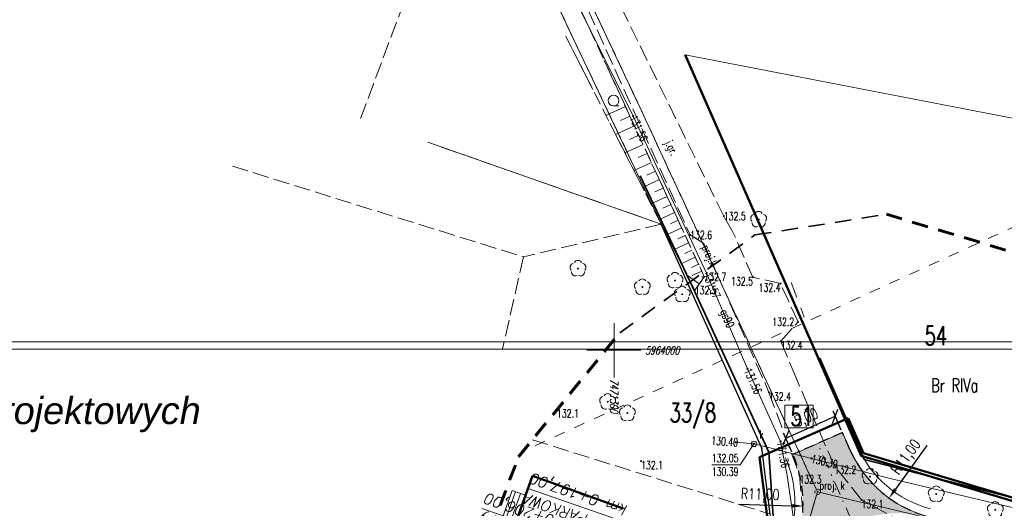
# Model space of a CAD drawing. Header units: metres. Extents: x 7471162 to 7473271, y 5962027 to 5964034.
# Tile 51 of 75: x 7471955 to 7472045, y 5963882 to 5963927. Entities that reach past the tile are written whole.
import ezdxf
from ezdxf.enums import TextEntityAlignment as Align

# ---------------------------------------------------------------- set-up
doc = ezdxf.new("R2010")
doc.units = ezdxf.units.M
doc.header["$MEASUREMENT"] = 0
for name, pattern in [('1', [0]), ('2_1', [0]), ('2_BUBZ02', [1.75, 1.25, -0.5]), ('2_BUBZ02G', [1.75, 1.25, -0.5]), ('2_KTJZ01', [2, 1.5, -0.5]), ('2_KTOK02', [2.5, 1.5, -1]), ('2_KTOK05_01', [7.5, 7.5]), ('2_PTTL', [1.5, 1, -0.5]), ('3_1', [0]), ('3_EGBB01', [0]), ('3_EGBS10', [0]), ('4', [2.5, 1.5, -1]), ('4_1', [0]), ('4_SUPB_P_01', [2.5, 2, -0.5]), ('4_SUPE04', [2, 1, -1]), ('4_SUPE_01', [0]), ('4_SUPG_01', [0]), ('4_SUPK_01', [0]), ('4_SUPK_P_01', [2.5, 2, -0.5]), ('DASHDOTX2', [50.8, 25.4, -12.7, 0, -12.7]), ('DASHED2', [9.525, 6.35, -3.175]), ('GDE', [0]), ('GUK', [2, 1.5, -0.5])]:
    doc.linetypes.add(name, pattern=pattern)
doc.layers.get('0').update_dxf_attribs({"color": 250, "linetype": 'CONTINUOUS', "lineweight": 100})
doc.layers.get('Defpoints').update_dxf_attribs({"linetype": 'CONTINUOUS'})
for name, color, linetype in [('#granica_inwestycji', 40, 'CONTINUOUS'), ('00_osie_zjazdy', 7, 'CONTINUOUS'), ('01_granica pasa', 3, 'CONTINUOUS'), ('01_krawedzie', 7, 'CONTINUOUS'), ('dr_uchwyty', 7, 'CONTINUOUS')]:
    doc.layers.add(name, color=color, linetype=linetype)
for name, color, linetype, lineweight in [('01_krawedzie pobocza', 6, 'CONTINUOUS', 0), ('01_wymiary', 7, 'CONTINUOUS', 0), ('111opisy', 7, 'CONTINUOUS', 25), ('BUBZ_L_1', 7, '2_BUBZ02', 18), ('dr_elem_krawężnik_najazdowy_15x25', 6, 'CONTINUOUS', 30), ('dr_elem_krawężnik_wtopiony_12x25', 5, 'CONTINUOUS', 30), ('DXF_LINIE_L_2', 7, '1', 0), ('Dzialki', 7, 'GDE', 18), ('EGBB_L_0', 34, '3_EGBB01', 50), ('EGBE_L_3', 7, '3_EGBS10', 18), ('Kontury', 90, 'GUK', 18), ('KTJZ_E_T_0', 7, 'CONTINUOUS', 15), ('KTJZ_L_0', 7, '2_KTJZ01', 18), ('KTOK_L_1', 7, '2_1', 18), ('KTOK_L_4', 7, '2_KTOK05_01', 35), ('LINIE_L_1', 90, '4', 35), ('Numery_dzialek', 7, 'CONTINUOUS', 18), ('Numery_konturow', 90, 'CONTINUOUS', 13), ('OBOP_T_1', 3, 'CONTINUOUS', 18), ('PTTL_L_4', 7, '2_PTTL', 18), ('Punkty', 7, 'CONTINUOUS', 18), ('RTPW_T_0', 7, 'CONTINUOUS', 15), ('SUPE_L_3', 1, '4_SUPE_01', 18), ('SUPG_E_T_2', 7, 'CONTINUOUS', 15), ('SUPG_L_2', 52, '4_SUPG_01', 18), ('SUPK_L_0', 34, '4_SUPK_01', 18), ('SUPP_E_T_4', 34, 'CONTINUOUS', 15), ('SUPP_L_4', 34, '4_SUPK_P_01', 18), ('SUPS_E_T_4', 34, 'CONTINUOUS', 18), ('SUPS_T_4', 34, 'CONTINUOUS', 18), ('SUTG_T_0', 52, 'CONTINUOUS', 18), ('SUTK_T_0', 34, 'CONTINUOUS', 18), ('SUUK_E_T_9', 34, 'CONTINUOUS', 15), ('SUUK_T_2', 34, 'CONTINUOUS', 18), ('TEKSTY_T_4', 7, 'CONTINUOUS', 0)]:
    doc.layers.add(name, color=color, linetype=linetype, lineweight=lineweight)
doc.layers.add('dr_kolor_jezdnia', color=7, linetype='CONTINUOUS', true_color=0xe8e8e8)
doc.styles.add('Opis', font='arial.ttf')
doc.styles.get("Standard").update_dxf_attribs({"font": 'Simplex.SHX', "width": 0.75})
doc.dimstyles.new('ISO-25', dxfattribs={"dimscale": 0.4, "dimtxt": 2.5, "dimasz": 2.5, "dimexe": 1.25, "dimexo": 0.625, "dimtad": 1, "dimzin": 1, "dimtxsty": 'Standard', "dimblk": 'OBLIQUE', "dimcen": 2.5, "dimadec": 0, "dimazin": 0, "dimtfac": 1, "dimtmove": 0, "dimatfit": 3, "dimfxl": 1, "dimarcsym": 0})

# ---------------------------------------------------------------- blocks, each defined once
blk = doc.blocks.new('GRO')
at = {"linetype": 'Continuous'}
blk.add_circle((0, 0), 0.045, dxfattribs=at)
blk = doc.blocks.new('2_OBOP02_01')
at = {"linetype": 'Continuous'}
blk.add_circle((0, 0), 0.045, dxfattribs=at)
for centre, start, end in [((-0.357, 0.116), 102.14447, 221.86002), ((0, 0.375), 30.14012, 149.85988), ((0.357, 0.116), 318.13998, 77.85553), ((-0.22, -0.303), 174.14818, 293.85423), ((0.22, -0.303), 246.14577, 5.85182)]:
    blk.add_arc(centre, 0.375, start, end, dxfattribs=at)
blk = doc.blocks.new('2_PTTL05')
at = {"linetype": 'Continuous'}
blk.add_line((0, -0.5), (0.5, -0.5), dxfattribs=at)
blk.add_circle((0, 0), 0.5, dxfattribs=at)
blk = doc.blocks.new('2_RTPW01')
at = {"linetype": 'Continuous'}
blk.add_circle((0, 0), 0.045, dxfattribs=at)
blk = doc.blocks.new('4_SUUS_P_05')
at = {"linetype": 'Continuous'}
for start, end in [(149.40637, 210.48089), (30.0857, 90.18047), (269.33329, 330.34124)]:
    blk.add_arc((0, 0), 0.25, start, end, dxfattribs=at)
blk = doc.blocks.new('4_SUPS01_04')
at = {"linetype": 'Continuous'}
blk.add_circle((0, 0), 0.0625, dxfattribs=at)
blk = doc.blocks.new('4_SUPS01_05')
at = {"linetype": 'Continuous'}
blk.add_circle((0, 0), 0.0625, dxfattribs=at)
blk = doc.blocks.new('4_SUUS15_05')
at = {"linetype": 'Continuous'}
blk.add_circle((0, 0), 0.25, dxfattribs=at)
blk = doc.blocks.new('_Oblique')
at = {"color": 0, "linetype": 'ByBlock', "lineweight": -2, "transparency": 16777216}
blk.add_line((-0.5, -0.5), (0.5, 0.5), dxfattribs=at)
blk = doc.blocks.new('*D466')
at = {"layer": '01_wymiary', "color": 0, "lineweight": -2}
for p, q in [((7472030.382, 5963889.58), (7472029.618, 5963891.31)), ((7472025.246, 5963888.832), (7472029.82, 5963890.853)), ((7472025.808, 5963887.559), (7472025.044, 5963889.289))]:
    blk.add_line(p, q, dxfattribs=at)
at = {"layer": 'Defpoints', "color": 0, "lineweight": 15}
for p in [(7472029.82, 5963890.853), (7472030.483, 5963889.351), (7472025.909, 5963887.331)]:
    blk.add_point(p, dxfattribs=at)
at = {"layer": '01_wymiary', "color": 0, "lineweight": -2}
for p, rotation in [((7472029.82, 5963890.853), 23.83441067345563), ((7472025.246, 5963888.832), 203.8344106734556)]:
    blk.add_blockref('_Oblique', p, dxfattribs=dict(at, rotation=rotation))
at = {"layer": '01_wymiary', "color": 0, "insert": (7472027.191, 5963890.615), "char_height": 1, "attachment_point": 5, "rotation": 23.83441}
blk.add_mtext('5,00', dxfattribs=at)
blk = doc.blocks.new('*D471')
at = {"layer": '01_wymiary', "color": 0, "lineweight": -2}
blk.add_line((7472038.288, 5963888.144), (7472035.379, 5963884.121), dxfattribs=at)
at = {"layer": '01_wymiary', "color": 0, "lineweight": 15}
blk.add_solid([(7472035.244, 5963884.219), (7472035.514, 5963884.024), (7472034.793, 5963883.311)], dxfattribs=at)
at = {"layer": 'Defpoints', "color": 0, "lineweight": 15}
for p in [(7472041.239, 5963892.224), (7472034.793, 5963883.311)]:
    blk.add_point(p, dxfattribs=at)
at = {"layer": '01_wymiary', "color": 0, "insert": (7472036.442, 5963887.033), "char_height": 1, "attachment_point": 5, "rotation": 54.12512}
blk.add_mtext('R11,00', dxfattribs=at)
blk = doc.blocks.new('*D472')
at = {"layer": '01_wymiary', "color": 0, "lineweight": -2}
blk.add_line((7472020.881, 5963882.738), (7472025.843, 5963882.593), dxfattribs=at)
at = {"layer": '01_wymiary', "color": 0, "lineweight": 15}
blk.add_solid([(7472025.848, 5963882.76), (7472025.838, 5963882.426), (7472026.843, 5963882.564)], dxfattribs=at)
at = {"layer": 'Defpoints', "color": 0, "lineweight": 15}
for p in [(7472015.848, 5963882.886), (7472026.843, 5963882.564)]:
    blk.add_point(p, dxfattribs=at)
at = {"layer": '01_wymiary', "color": 0, "insert": (7472022.887, 5963883.525), "char_height": 1, "attachment_point": 5, "rotation": 358.32283}
blk.add_mtext('R11,00', dxfattribs=at)
blk = doc.blocks.new('uchwyt_prawa')
at = {"layer": 'dr_uchwyty', "lineweight": 0}
blk.add_lwpolyline([(5, 0), (28, 0)], dxfattribs=at)
at = {"layer": 'dr_uchwyty', "lineweight": 0, "oblique": 10}
blk.add_attdef('LINIA1', text='', height=1, dxfattribs=at).set_placement((28, 0.164), align=Align.BOTTOM_RIGHT)
blk.add_attdef('LINIA2', text='', height=1, dxfattribs=at).set_placement((28, -0.5), align=Align.TOP_RIGHT)

msp = doc.modelspace()

# ---------------------------------------------------------------- hatches: boundary and pattern name
at = {"layer": 'dr_kolor_jezdnia', "transparency": 33554687}
h = msp.add_hatch(color=256, dxfattribs=at)
h.dxf.hatch_style = 1
h.paths.add_polyline_path([(7472026.24, 5963879.28), (7472024.351, 5963873.835, -0.392372), (7472038.759, 5963881.502), (7472038.424, 5963881.59, -0.227828), (7472031.178, 5963887.779), (7472030.483, 5963889.351), (7472025.909, 5963887.331, -0.189708)])

# ---------------------------------------------------------------- linework, layer by layer
at = {"layer": '#granica_inwestycji', "lineweight": 50}
msp.add_line((7472022.834, 5963887.065), (7472031.019, 5963890.681), dxfattribs=at)
for points in [[(7472031.019, 5963890.681), (7472032.439, 5963887.452), (7472067.121, 5963877.106), (7472084.458, 5963873.849), (7472090.296, 5963870.414), (7472096.651, 5963868.798), (7472100.226, 5963867.163), (7472115.038, 5963855.923), (7472125.303, 5963843.792), (7472135.867, 5963827.19), (7472143.598, 5963819.182), (7472154.158, 5963812.961)], [(7471905.563, 5963802.117), (7471913.933, 5963800.113), (7471916.807, 5963799.155), (7471931.042, 5963793.121), (7471961.033, 5963786.605), (7471968.832, 5963789.237), (7471979.9, 5963793.176), (7471995.008, 5963802.574), (7471997.949, 5963805.27), (7472001.043, 5963812.759), (7472007.611, 5963828.582), (7472010.128, 5963835.605), (7472013.168, 5963844.115), (7472016.918, 5963854.603), (7472018.857, 5963860.222), (7472020.167, 5963864.012), (7472024.264, 5963875.905), (7472022.834, 5963887.065)]]:
    msp.add_lwpolyline(points, dxfattribs=at)
at = {"color": 0, "linetype": 'Continuous', "lineweight": 15}
msp.add_line((7471909.907, 5963897.037), (7472120.765, 5963897.037), dxfattribs=at)
at = {"color": 1, "linetype": 'Continuous', "lineweight": 18}
msp.add_lwpolyline([(7472025.172, 5963891.865), (7472027.771, 5963891.865), (7472027.771, 5963889.784), (7472025.172, 5963889.784)], close=True, dxfattribs=at)
at = {"layer": '00_osie_zjazdy', "linetype": 'DASHDOTX2', "lineweight": 0, "ltscale": 0.05}
msp.add_line((7472032.404, 5963878.816), (7472028.196, 5963888.341), dxfattribs=at)
at = {"layer": '01_granica pasa', "lineweight": 50}
msp.add_lwpolyline([(7472015.951, 5963924.194), (7472032.221, 5963887.204), (7472067.051, 5963876.814), (7472084.351, 5963873.564), (7472090.181, 5963870.134), (7472096.551, 5963868.514), (7472100.071, 5963866.904), (7472114.831, 5963855.704), (7472125.061, 5963843.614), (7472135.631, 5963827.004), (7472143.411, 5963818.944), (7472154.021, 5963812.694)], dxfattribs=at)
at = {"layer": '01_krawedzie', "lineweight": 0}
for p, q in [((7472030.483, 5963889.351), (7472025.909, 5963887.331)), ((7472031.178, 5963887.779), (7472030.483, 5963889.351))]:
    msp.add_line(p, q, dxfattribs=at)
msp.add_lwpolyline([(7472031.178, 5963887.779, 0.227828), (7472038.424, 5963881.59, 0.020636)], format="xyb", dxfattribs=at)
at = {"layer": '01_krawedzie pobocza'}
msp.add_line((7472031.864, 5963888.082), (7472031.169, 5963889.654), dxfattribs=at)
msp.add_lwpolyline([(7472031.864, 5963888.082, 0.227828), (7472038.616, 5963882.316)], format="xyb", dxfattribs=at)
msp.add_arc((7472015.848, 5963882.886), 10.25, 340.86704, 23.83441, dxfattribs=at)
at = {"layer": 'BUBZ_L_1', "linetype": '2_BUBZ02G'}
for p, q in [((7472006.389, 5963928.195), (7472017.731, 5963903.717)), ((7472017.731, 5963903.717), (7472016.845, 5963902.478))]:
    msp.add_line(p, q, dxfattribs=at)
at = {"layer": 'BUBZ_L_1', "linetype": '2_BUBZ02'}
msp.add_line((7472016.845, 5963902.478), (7472004.934, 5963925.906), dxfattribs=at)
at = {"layer": 'BUBZ_L_1', "linetype": '2_1'}
for p, q in [((7472010.448, 5963919.436), (7472008.648, 5963918.602)), ((7472010.865, 5963918.536), (7472009.981, 5963918.126)), ((7472011.274, 5963917.652), (7472009.539, 5963916.848)), ((7472011.676, 5963916.785), (7472010.824, 5963916.39)), ((7472012.071, 5963915.933), (7472010.398, 5963915.158)), ((7472012.458, 5963915.097), (7472011.637, 5963914.717)), ((7472012.839, 5963914.276), (7472011.227, 5963913.529)), ((7472013.212, 5963913.47), (7472012.421, 5963913.103)), ((7472013.579, 5963912.679), (7472012.025, 5963911.959)), ((7472013.939, 5963911.902), (7472013.176, 5963911.549)), ((7472014.292, 5963911.139), (7472012.794, 5963910.445)), ((7472014.979, 5963909.655), (7472013.536, 5963908.987)), ((7472014.639, 5963910.391), (7472013.904, 5963910.05)), ((7472015.314, 5963908.934), (7472014.605, 5963908.605)), ((7472015.642, 5963908.225), (7472014.251, 5963907.58)), ((7472016.281, 5963906.847), (7472014.94, 5963906.225)), ((7472015.965, 5963907.53), (7472015.282, 5963907.213)), ((7472016.592, 5963906.176), (7472015.933, 5963905.871)), ((7472016.897, 5963905.518), (7472015.604, 5963904.919)), ((7472017.196, 5963904.872), (7472016.562, 5963904.578)), ((7472017.49, 5963904.237), (7472016.598, 5963903.824)), ((7472017.26, 5963903.059), (7472016.143, 5963903.858)), ((7472017.662, 5963903.621), (7472017.497, 5963903.739)), ((7472016.859, 5963902.498), (7472016.822, 5963902.524))]:
    msp.add_line(p, q, dxfattribs=at)
at = {"layer": 'Defpoints', "color": 1, "linetype": 'Continuous', "lineweight": 0}
msp.add_lwpolyline([(7471869.207, 5963897.728), (7472251.121, 5963897.728), (7472251.121, 5963755.228), (7471869.207, 5963755.228), (7471869.207, 5963897.728)], dxfattribs=at)
at = {"layer": 'dr_elem_krawężnik_najazdowy_15x25', "linetype": 'DASHED2', "lineweight": 30, "ltscale": 0.15}
msp.add_line((7472031.178, 5963887.779), (7472030.483, 5963889.351), dxfattribs=at)
msp.add_lwpolyline([(7472031.178, 5963887.779, 0.227828), (7472038.424, 5963881.59, 0.020636)], format="xyb", dxfattribs=at)
msp.add_arc((7472015.848, 5963882.886), 11, 340.86704, 23.83441, dxfattribs=at)
at = {"layer": 'dr_elem_krawężnik_wtopiony_12x25', "linetype": 'DASHED2', "lineweight": 30, "ltscale": 0.15}
msp.add_line((7472030.483, 5963889.351), (7472025.909, 5963887.331), dxfattribs=at)
at = {"layer": 'DXF_LINIE_L_2', "linetype": '1'}
for p, q in [((7472009.391, 5963899.428), (7472009.39, 5963894.435)), ((7472006.88, 5963896.935), (7472011.868, 5963896.935))]:
    msp.add_line(p, q, dxfattribs=at)
at = {"layer": 'Dzialki'}
for p, q in [((7471973.33, 5963993.795), (7472013.76, 5963908.575)), ((7472061.42, 5963915.415), (7472015.95, 5963924.195)), ((7472013.76, 5963908.575), (7471992.2, 5963916.125)), ((7472023.03, 5963887.895), (7472013.76, 5963908.575)), ((7472024.57, 5963875.875), (7472023.03, 5963887.895))]:
    msp.add_line(p, q, dxfattribs=at)
at = {"layer": 'EGBB_L_0', "linetype": '3_EGBB01'}
for p, q in [((7472001.87, 5963885.345), (7471997.03, 5963871.865)), ((7472010.24, 5963882.355), (7472001.87, 5963885.345))]:
    msp.add_line(p, q, dxfattribs=at)
at = {"layer": 'EGBE_L_3', "linetype": '3_EGBS10'}
for p, q in [((7472000, 5963884.005), (7471999.15, 5963881.665)), ((7472001.231, 5963883.565), (7472000, 5963884.005)), ((7472000.388, 5963881.217), (7472001.231, 5963883.565))]:
    msp.add_line(p, q, dxfattribs=at)
at = {"layer": 'EGBE_L_3', "linetype": '3_1'}
for p, q in [((7471999.447, 5963881.558), (7472000.296, 5963883.9)), ((7471999.917, 5963881.387), (7472000.767, 5963883.731))]:
    msp.add_line(p, q, dxfattribs=at)
at = {"layer": 'Kontury'}
for p, q in [((7471973.33, 5963993.795), (7472013.76, 5963908.575)), ((7471985.97, 5963918.305), (7471993.22, 5963937.595)), ((7472015.95, 5963924.195), (7472032.22, 5963887.205)), ((7472013.76, 5963908.575), (7471992.2, 5963916.125)), ((7471974.15, 5963913.925), (7472001.02, 5963905.555)), ((7472013.76, 5963908.575), (7472001.02, 5963905.555)), ((7472001.02, 5963905.555), (7471999.1, 5963897.075)), ((7472001.849, 5963888.683), (7472023.81, 5963881.825))]:
    msp.add_line(p, q, dxfattribs=at)
at = {"layer": 'Kontury', "linetype": 'ByBlock', "lineweight": 30}
for p, q in [((7472015.95, 5963924.195), (7472032.22, 5963887.205)), ((7472023.03, 5963887.895), (7472013.76, 5963908.575)), ((7472023.81, 5963881.825), (7472023.03, 5963887.895)), ((7472032.22, 5963887.205), (7472067.05, 5963876.815)), ((7472032.22, 5963887.205), (7472049.78, 5963881.965))]:
    msp.add_line(p, q, dxfattribs=at)
at = {"layer": 'KTJZ_L_0', "linetype": '2_KTJZ01'}
for p, q in [((7472019.525, 5963909.31), (7472006.065, 5963936.683)), ((7472003.687, 5963935.604), (7472016.419, 5963907.576)), ((7472020.34, 5963907.905), (7472019.525, 5963909.31)), ((7472022.22, 5963903.675), (7472020.34, 5963907.905)), ((7472016.419, 5963907.576), (7472017.68, 5963906.775)), ((7472017.68, 5963906.775), (7472023.7, 5963893.055)), ((7472024.77, 5963903.095), (7472022.22, 5963903.675)), ((7472026.39, 5963899.555), (7472024.77, 5963903.095)), ((7472024.79, 5963897.775), (7472026.39, 5963899.555)), ((7472026.17, 5963894.445), (7472024.79, 5963897.775)), ((7472029.74, 5963886.295), (7472026.17, 5963894.445)), ((7472023.7, 5963893.055), (7472026.52, 5963885.415)), ((7472032.25, 5963883.135), (7472029.74, 5963886.295)), ((7472026.52, 5963885.415), (7472026.99, 5963880.235)), ((7472038.141, 5963880.033), (7472032.25, 5963883.135))]:
    msp.add_line(p, q, dxfattribs=at)
at = {"layer": 'KTOK_L_1', "linetype": '2_KTOK02'}
msp.add_line((7472025.758, 5963903.199), (7472026.96, 5963899.984), dxfattribs=at)
at = {"layer": 'KTOK_L_4', "linetype": '2_KTOK05_01'}
for p, q in [((7472016.865, 5963902.332), (7472011.816, 5963913.031)), ((7472023.7, 5963887.555), (7472016.865, 5963902.332)), ((7472032.492, 5963886.855), (7472028.404, 5963896.22)), ((7472024.22, 5963879.835), (7472023.7, 5963887.555)), ((7472047.07, 5963883.115), (7472032.492, 5963886.855))]:
    msp.add_line(p, q, dxfattribs=at)
at = {"layer": 'LINIE_L_1', "linetype": '4'}
for p, q in [((7472022.411, 5963907.574), (7472034.544, 5963909.48)), ((7472009.93, 5963898.56), (7472022.411, 5963907.574))]:
    msp.add_line(p, q, dxfattribs=at)
at = {"layer": 'LINIE_L_1', "linetype": '4', "lineweight": 60}
for p, q in [((7472034.544, 5963909.48), (7472117.205, 5963884.722)), ((7472000.57, 5963887.12), (7472009.93, 5963898.56)), ((7471975.96, 5963821.783), (7472000.57, 5963887.12))]:
    msp.add_line(p, q, dxfattribs=at)
at = {"layer": 'PTTL_L_4', "linetype": '2_PTTL'}
for p, q in [((7472017.731, 5963903.717), (7472006.389, 5963928.195)), ((7472004.934, 5963925.906), (7472016.845, 5963902.478)), ((7472016.845, 5963902.478), (7472017.731, 5963903.717))]:
    msp.add_line(p, q, dxfattribs=at)
at = {"layer": 'SUPE_L_3', "linetype": '4_SUPE04'}
msp.add_line((7472002.099, 5963888.133), (7472095.23, 5963930.655), dxfattribs=at)
at = {"layer": 'SUPG_L_2', "linetype": '4_SUPG_01'}
for p, q in [((7472011.15, 5963918.535), (7472004.05, 5963932.885)), ((7472017.94, 5963904.055), (7472011.15, 5963918.535)), ((7472021.72, 5963895.215), (7472017.94, 5963904.055)), ((7472024.77, 5963888.535), (7472021.72, 5963895.215)), ((7472025.37, 5963885.375), (7472024.77, 5963888.535)), ((7472026.25, 5963879.385), (7472025.37, 5963885.375))]:
    msp.add_line(p, q, dxfattribs=at)
at = {"layer": 'SUPG_L_2', "linetype": '4_1'}
for p, q in [((7472011.15, 5963918.535), (7472004.05, 5963932.885)), ((7472017.94, 5963904.055), (7472011.15, 5963918.535)), ((7472021.72, 5963895.215), (7472017.94, 5963904.055)), ((7472024.77, 5963888.535), (7472021.72, 5963895.215)), ((7472025.37, 5963885.375), (7472024.77, 5963888.535)), ((7472026.25, 5963879.385), (7472025.37, 5963885.375))]:
    msp.add_line(p, q, dxfattribs=at)
at = {"layer": 'SUPK_L_0', "linetype": '4_SUPK_01'}
for p, q in [((7472020.628, 5963888.45), (7472022.324, 5963888.304)), ((7472022.324, 5963888.304), (7472034.909, 5963885.122)), ((7472034.909, 5963885.122), (7472064.584, 5963878.044))]:
    msp.add_line(p, q, dxfattribs=at)
at = {"layer": 'SUPK_L_0', "linetype": '4_1'}
for p, q in [((7472020.628, 5963888.45), (7472022.324, 5963888.304)), ((7472022.324, 5963888.304), (7472034.909, 5963885.122)), ((7472034.909, 5963885.122), (7472064.584, 5963878.044))]:
    msp.add_line(p, q, dxfattribs=at)
at = {"layer": 'SUPP_L_4', "linetype": '4_SUPK_P_01'}
for p, q in [((7472012.279, 5963918.292), (7471988.408, 5963968.921)), ((7472028.18, 5963883.875), (7472012.279, 5963918.292)), ((7472028.18, 5963883.875), (7472018.112, 5963849.834)), ((7472051.134, 5963878.476), (7472028.18, 5963883.875))]:
    msp.add_line(p, q, dxfattribs=at)
at = {"layer": 'SUPP_L_4', "linetype": '4_SUPB_P_01'}
for p, q in [((7471988.408, 5963968.921), (7472012.279, 5963918.292)), ((7472012.279, 5963918.292), (7472028.18, 5963883.875)), ((7472018.112, 5963849.834), (7472028.18, 5963883.875)), ((7472028.18, 5963883.875), (7472051.134, 5963878.476))]:
    msp.add_line(p, q, dxfattribs=at)
at = {"layer": 'SUTK_T_0', "linetype": 'Continuous'}
for p in [(7472022.311, 5963888.313), (7472018.415, 5963886.367)]:
    msp.add_line(p, (7472021.048, 5963886.367), dxfattribs=at)

# ---------------------------------------------------------------- block references
at = {"layer": 'dr_uchwyty'}
for p, rotation, values in [((7472027.826, 5963875.044), 160.8670409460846, {'LINIA1': 'UL. PARKOWA', 'LINIA2': 'km 0+197,00'}), ((7472023.702, 5963873.352), 161.2348898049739, {'LINIA1': 'zjazd indywidualny', 'LINIA2': 'km 0+206,00'})]:
    msp.add_blockref('uchwyt_prawa', p, dxfattribs=dict(at, rotation=rotation)).add_auto_attribs(values)
at = {"layer": 'OBOP_T_1'}
for p in [(7472022.75, 5963908.995), (7472006.06, 5963904.475), (7472015.02, 5963903.375), (7472012.01, 5963902.775), (7472015.686, 5963902.102), (7472008.807, 5963892.187), (7472010.627, 5963891.142), (7472033.036, 5963885.289), (7472039.145, 5963883.68), (7472044.602, 5963882.224)]:
    msp.add_blockref('2_OBOP02_01', p, dxfattribs=at)
at = {"layer": 'PTTL_L_4'}
msp.add_blockref('2_PTTL05', (7472009.345, 5963919.978), dxfattribs=at)
at = {"layer": 'Punkty'}
for p in [(7472013.76, 5963908.575), (7472023.03, 5963887.895), (7472032.22, 5963887.205)]:
    msp.add_blockref('GRO', p, dxfattribs=at)
at = {"layer": 'RTPW_T_0'}
for p in [(7472019.53, 5963909.315), (7472016.42, 5963907.575), (7472017.73, 5963903.715), (7472022.22, 5963903.675), (7472024.77, 5963903.095), (7472016.85, 5963902.475), (7472026.39, 5963899.555), (7472024.79, 5963897.775), (7472023.7, 5963893.055), (7472004.12, 5963891.485), (7472011.89, 5963886.715), (7472029.74, 5963886.295), (7472026.52, 5963885.415), (7472032.25, 5963883.135)]:
    msp.add_blockref('2_RTPW01', p, dxfattribs=at)
at = {"layer": 'SUPS_T_4'}
msp.add_blockref('4_SUUS_P_05', (7472028.18, 5963883.875), dxfattribs=at)
at = {"layer": 'SUTG_T_0'}
for p in [(7472011.15, 5963918.535), (7472017.94, 5963904.055), (7472021.72, 5963895.215), (7472024.77, 5963888.535)]:
    msp.add_blockref('4_SUPS01_04', p, dxfattribs=at)
at = {"layer": 'SUTK_T_0'}
for p in [(7472020.628, 5963888.45), (7472022.311, 5963888.313), (7472027.635, 5963886.961)]:
    msp.add_blockref('4_SUPS01_05', p, dxfattribs=at)
at = {"layer": 'SUUK_T_2'}
msp.add_blockref('4_SUUS15_05', (7472022.324, 5963888.304), dxfattribs=at)

# ---------------------------------------------------------------- texts
at = {"layer": '111opisy', "color": 0, "insert": (7471926.393, 5963895.837), "char_height": 0.9625, "width": 57.44526, "attachment_point": 1, "style": 'Opis'}
msp.add_mtext('\\P\\P{\\fArial|b0|i1|c238|p34;\\H2.597x;Mapa do celów projektowych}', dxfattribs=at)
at = {"layer": 'KTJZ_E_T_0', "width": 0.7}
msp.add_text('j.gr.', height=0.75, rotation=296.56505, dxfattribs=at).set_placement((7472014.609, 5963915.586), align=Align.MIDDLE)
at = {"layer": 'Numery_dzialek', "width": 0.7}
for s, p in [('54', (7472038.07, 5963899.169)), ('33/8', (7472014.517, 5963892.062)), ('51', (7472025.683, 5963891.714))]:
    msp.add_text(s, height=1.75, dxfattribs=at).set_placement(p, align=Align.TOP_LEFT)
at = {"layer": 'Numery_konturow', "width": 0.7}
msp.add_text('Br RIVa', height=1.25, dxfattribs=at).set_placement((7472038.681, 5963893.072))
at = {"layer": 'RTPW_T_0', "width": 0.7}
for s, p in [('132.5', (7472019.53, 5963909.315)), ('132.6', (7472016.42, 5963907.575)), ('132.7', (7472017.73, 5963903.715)), ('132.5', (7472016.85, 5963902.475))]:
    msp.add_text(s, height=0.75, dxfattribs=at).set_placement(p, align=Align.MIDDLE_LEFT)
for s, p in [('132.5', (7472022.22, 5963903.675)), ('132.4', (7472024.77, 5963903.095))]:
    msp.add_text(s, height=0.75, dxfattribs=at).set_placement(p, align=Align.TOP_RIGHT)
msp.add_text('132.2', height=0.75, dxfattribs=at).set_placement((7472026.034, 5963899.556), align=Align.MIDDLE_RIGHT)
for s, p in [('132.4', (7472024.79, 5963897.775)), ('132.4', (7472023.7, 5963893.055)), ('132.1', (7472004.12, 5963891.485)), ('132.1', (7472011.89, 5963886.715)), ('132.2', (7472029.74, 5963886.295)), ('132.3', (7472026.52, 5963885.415)), ('132.1', (7472032.25, 5963883.135))]:
    msp.add_text(s, height=0.75, dxfattribs=at).set_placement(p, align=Align.TOP_LEFT)
at = {"layer": 'SUPG_E_T_2', "width": 0.7}
msp.add_text('gs90', height=0.75, rotation=293.15164, dxfattribs=at).set_placement((7472019.748, 5963899.827), align=Align.MIDDLE)
at = {"layer": 'SUPP_E_T_4', "width": 0.7}
msp.add_text('proj.k', height=0.75, rotation=294.51604, dxfattribs=at).set_placement((7472018.119, 5963905.651), align=Align.MIDDLE)
at = {"layer": 'SUPS_E_T_4', "width": 0.7}
msp.add_text('proj. k', height=0.75, dxfattribs=at).set_placement((7472028.366, 5963884.09))
at = {"layer": 'SUTG_T_0', "width": 0.7}
for s, rotation, p in [('131.56', 295.12294, (7472011.15, 5963918.535)), ('131.57', 293.15164, (7472017.94, 5963904.055)), ('131.56', 294.54081, (7472021.72, 5963895.215)), ('131.36', 280.75097, (7472024.77, 5963888.535))]:
    msp.add_text(s, height=0.75, rotation=rotation, dxfattribs=at).set_placement(p, align=Align.MIDDLE_LEFT)
at = {"layer": 'SUTK_T_0', "width": 0.7}
msp.add_text('130.40', height=0.75, rotation=355.77364, dxfattribs=at).set_placement((7472020.848, 5963888.431), align=Align.MIDDLE_RIGHT)
for s, p in [('132.05', (7472018.415, 5963887.367)), ('130.39', (7472018.415, 5963886.117))]:
    msp.add_text(s, height=0.75, dxfattribs=at).set_placement(p, align=Align.TOP_LEFT)
msp.add_text('130.39', height=0.75, rotation=346.58412, dxfattribs=at).set_placement((7472027.635, 5963886.961), align=Align.MIDDLE_LEFT)
at = {"layer": 'SUUK_E_T_9', "width": 0.7}
msp.add_text('k', height=0.75, dxfattribs=at).set_placement((7472022.824, 5963888.804))
at = {"layer": 'TEKSTY_T_4', "oblique": 15, "width": 0.7}
msp.add_text('5964000', height=0.75, dxfattribs=at).set_placement((7472012.268, 5963896.928), align=Align.MIDDLE_LEFT)
msp.add_text('7471300', height=0.75, rotation=270, dxfattribs=at).set_placement((7472009.396, 5963894.311), align=Align.MIDDLE_LEFT)

# ---------------------------------------------------------------- dimensions: what is measured, and where the dimension line sits
at = {"layer": '01_wymiary'}
for center, mpoint, picture, middle in [((7472041.239, 5963892.224), (7472034.793, 5963883.311), '*D471', (7472037.127, 5963886.538)), ((7472015.848, 5963882.886), (7472026.843, 5963882.564), '*D472', (7472022.862, 5963882.68))]:
    dim = msp.add_radius_dim(center=center, mpoint=mpoint, dimstyle='ISO-25', override={"dimblk1": 'Oblique', "dimsah": 1}, dxfattribs=at)
    dim.commit()
    dim.dimension.update_dxf_attribs({"geometry": picture, "text_midpoint": middle, "dimtype": 164})
dim = msp.add_aligned_dim(p1=(7472025.909, 5963887.331), p2=(7472030.483, 5963889.351), distance=1.641, dimstyle='ISO-25', dxfattribs=at)
dim.commit()
dim.dimension.update_dxf_attribs({"geometry": '*D466', "text_midpoint": (7472027.191, 5963890.615)})

doc.saveas('drawing.dxf')
